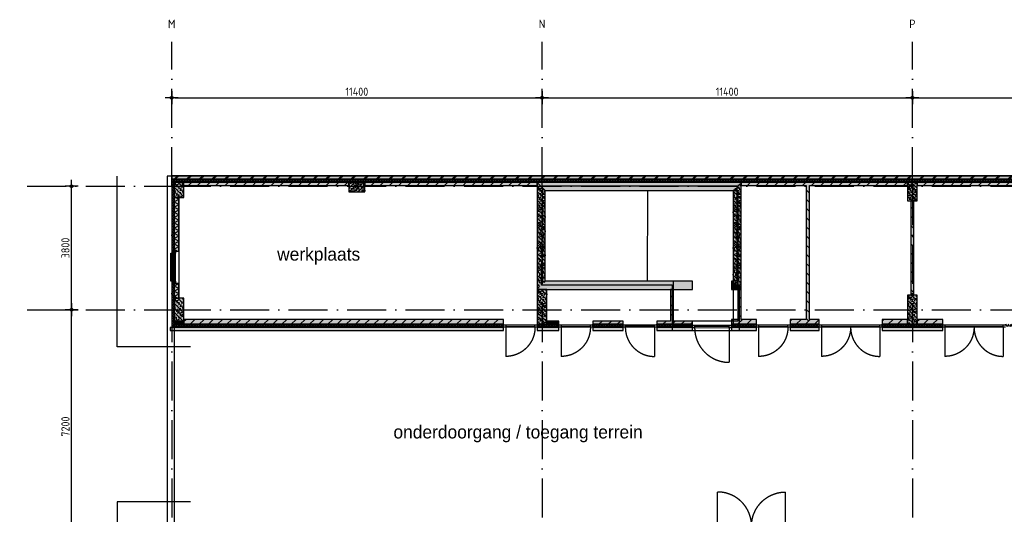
# Model space of a CAD drawing. Header units: millimetres. Extents: x 20872 to 297961, y -293704 to 213007.
# Tile 122 of 256: x 126080 to 156388, y -63302 to -48069. Entities that reach past the tile are written whole.
import ezdxf
from ezdxf.enums import TextEntityAlignment as Align
from ezdxf.xclip import XClip

# ---------------------------------------------------------------- set-up
doc = ezdxf.new("R2010")
doc.units = ezdxf.units.MM
doc.header["$LTSCALE"] = 100
doc.header["$XCLIPFRAME"] = 2
doc.linetypes.add('ACAD_ISO10W100', pattern=[18, 12, -3, 0, -3])
doc.layers.get('Defpoints').update_dxf_attribs({"color": 181})
doc.layers.add('000vluchtwegen', color=7, linetype='Continuous', true_color=0xd1edc9)
for name, color, linetype in [('A--L$7--_stramien', 1, 'Continuous'), ('A--L20--_bovenbouw', 3, 'Continuous'), ('A--L30--_afbouw', 7, 'Continuous'), ('A--T$7--_stramien', 7, 'Continuous'), ('teksten', 7, 'Continuous'), ('XREFS', 9, 'Continuous')]:
    doc.layers.add(name, color=color, linetype=linetype)
doc.styles.add('BRON standaard', font='isocp.shx')
doc.styles.add('BURO maatvoering', font='isocp.shx')
doc.styles.add('JINX maatvoering', font='isocp.shx')
doc.styles.add('MAAR_stempel', font='LTe50146.ttf')
doc.dimstyles.new('JINX maatvoering 1-100', dxfattribs={"dimscale": 100, "dimtxt": 2.5, "dimasz": 1, "dimexe": 125, "dimexo": 0, "dimtad": 1, "dimdec": 0, "dimzin": 12, "dimdsep": 46, "dimtxsty": 'JINX maatvoering', "dimblk": 'BURO_maatvoeringssymbool_01', "dimcen": 2, "dimse1": 1, "dimse2": 1, "dimclrd": 1, "dimclrt": 7, "dimadec": 0, "dimazin": 0, "dimtfac": 1, "dimtdec": 0, "dimtix": 1, "dimtofl": 0, "dimtmove": 0, "dimatfit": 3, "dimldrblk": 'DOT', "dimfxl": 1, "dimtolj": 1, "dimtzin": 0, "dimarcsym": 0})

# ---------------------------------------------------------------- blocks, each defined once
blk = doc.blocks.new('BURO_onderaanzicht')
at = {"color": 7}
blk.add_line((-432, 0), (432, 0), dxfattribs=at)
blk = doc.blocks.new('AL_stramlab_01_P03_BV')
at = {"color": 4, "linetype": 'Continuous', "lineweight": -2, "style": 'BRON standaard'}
blk.add_attdef('LABEL', text='', height=350, dxfattribs=at).set_placement((0, 0), align=Align.MIDDLE_CENTER)
blk = doc.blocks.new('AB2_D_DV_MV_maatvoeringssymbool_01')
at = {"color": 1}
for p, q in [((-2, 0), (2, 0)), ((0, -2), (0, 2))]:
    blk.add_line(p, q, dxfattribs=at)
blk.add_circle((0, 0), 0.4, dxfattribs=at)
blk = doc.blocks.new('*D300')
at = {"color": 1, "lineweight": -2, "transparency": 16777216}
blk.add_line((127676, 85900), (127676, 92900), dxfattribs=at)
at = {"layer": 'Defpoints', "color": 0, "transparency": 16777216}
for p in [(126313, 93000), (127676, 93000), (126313, 85800)]:
    blk.add_point(p, dxfattribs=at)
at = {"color": 1, "lineweight": -2, "transparency": 16777216, "xscale": 100, "yscale": 100, "zscale": 100}
for p, rotation in [((127676, 93000), 90), ((127676, 85800), 270)]:
    blk.add_blockref('AB2_D_DV_MV_maatvoeringssymbool_01', p, dxfattribs=dict(at, rotation=rotation))
at = {"color": 7, "transparency": 16777216, "insert": (127489, 89400), "char_height": 250, "attachment_point": 5, "rotation": 90, "style": 'JINX maatvoering'}
blk.add_mtext('\\A1;7200', dxfattribs=at)
blk = doc.blocks.new('_Dot')
at = {"color": 0, "linetype": 'ByBlock', "lineweight": -2}
blk.add_line((-0.5, 0), (-1, 0), dxfattribs=at)
at = {"color": 0, "linetype": 'ByBlock', "const_width": 0.5}
blk.add_lwpolyline([(-0.25, 0, 1), (0.25, 0, 1)], format="xyb", close=True, dxfattribs=at)
blk = doc.blocks.new('BURO_maatvoeringssymbool_01')
at = {"color": 1}
for p, q in [((-2, 0), (2, 0)), ((0, -2), (0, 2))]:
    blk.add_line(p, q, dxfattribs=at)
blk.add_circle((0, 0), 0.4, dxfattribs=at)
blk = doc.blocks.new('*D301')
at = {"color": 1, "lineweight": -2, "transparency": 16777216}
blk.add_line((127676, 93100), (127676, 96700), dxfattribs=at)
at = {"layer": 'Defpoints', "color": 0, "transparency": 16777216}
for p in [(126313, 96800), (127676, 96800), (126313, 93000)]:
    blk.add_point(p, dxfattribs=at)
at = {"color": 1, "lineweight": -2, "transparency": 16777216, "xscale": 100, "yscale": 100, "zscale": 100}
for p, rotation in [((127676, 96800), 90), ((127676, 93000), 270)]:
    blk.add_blockref('AB2_D_DV_MV_maatvoeringssymbool_01', p, dxfattribs=dict(at, rotation=rotation))
at = {"color": 7, "transparency": 16777216, "insert": (127489, 94900), "char_height": 250, "attachment_point": 5, "rotation": 90, "style": 'JINX maatvoering'}
blk.add_mtext('\\A1;3800', dxfattribs=at)
blk = doc.blocks.new('*D302')
at = {"color": 1, "lineweight": -2, "transparency": 16777216}
blk.add_line((130859, 99526), (142059, 99526), dxfattribs=at)
at = {"layer": 'Defpoints', "color": 0, "transparency": 16777216}
for p in [(130759, 101246), (142159, 101246), (142159, 99526)]:
    blk.add_point(p, dxfattribs=at)
at = {"color": 1, "lineweight": -2, "transparency": 16777216, "xscale": 100, "yscale": 100, "zscale": 100, "rotation": 180}
blk.add_blockref('AB2_D_DV_MV_maatvoeringssymbool_01', (130759, 99526), dxfattribs=at)
at = {"color": 1, "lineweight": -2, "transparency": 16777216, "xscale": 100, "yscale": 100, "zscale": 100}
blk.add_blockref('AB2_D_DV_MV_maatvoeringssymbool_01', (142159, 99526), dxfattribs=at)
at = {"color": 7, "transparency": 16777216, "insert": (136459, 99713), "char_height": 250, "attachment_point": 5, "style": 'JINX maatvoering'}
blk.add_mtext('\\A1;11400', dxfattribs=at)
blk = doc.blocks.new('*D303')
at = {"color": 1, "lineweight": -2, "transparency": 16777216}
blk.add_line((142259, 99526), (153459, 99526), dxfattribs=at)
at = {"layer": 'Defpoints', "color": 0, "transparency": 16777216}
for p in [(142159, 101246), (153559, 101246), (153559, 99526)]:
    blk.add_point(p, dxfattribs=at)
at = {"color": 1, "lineweight": -2, "transparency": 16777216, "xscale": 100, "yscale": 100, "zscale": 100, "rotation": 180}
blk.add_blockref('AB2_D_DV_MV_maatvoeringssymbool_01', (142159, 99526), dxfattribs=at)
at = {"color": 1, "lineweight": -2, "transparency": 16777216, "xscale": 100, "yscale": 100, "zscale": 100}
blk.add_blockref('AB2_D_DV_MV_maatvoeringssymbool_01', (153559, 99526), dxfattribs=at)
at = {"color": 7, "transparency": 16777216, "insert": (147859, 99713), "char_height": 250, "attachment_point": 5, "style": 'JINX maatvoering'}
blk.add_mtext('\\A1;11400', dxfattribs=at)
blk = doc.blocks.new('*D304')
at = {"color": 1, "lineweight": -2, "transparency": 16777216}
blk.add_line((153659, 99526), (164859, 99526), dxfattribs=at)
at = {"layer": 'Defpoints', "color": 0, "transparency": 16777216}
for p in [(153559, 101246), (164959, 101246), (164959, 99526)]:
    blk.add_point(p, dxfattribs=at)
at = {"color": 1, "lineweight": -2, "transparency": 16777216, "xscale": 100, "yscale": 100, "zscale": 100, "rotation": 180}
blk.add_blockref('AB2_D_DV_MV_maatvoeringssymbool_01', (153559, 99526), dxfattribs=at)
at = {"color": 1, "lineweight": -2, "transparency": 16777216, "xscale": 100, "yscale": 100, "zscale": 100}
blk.add_blockref('AB2_D_DV_MV_maatvoeringssymbool_01', (164959, 99526), dxfattribs=at)
at = {"color": 7, "transparency": 16777216, "insert": (159259, 99713), "char_height": 250, "attachment_point": 5, "style": 'JINX maatvoering'}
blk.add_mtext('\\A1;11400', dxfattribs=at)
blk = doc.blocks.new('stramienlijnen_1')
at = {"layer": 'A--L$7--_stramien', "color": 1, "linetype": 'ACAD_ISO10W100', "lineweight": -3}
for p, q in [((130759.5, 96800), (130759.5, 101246.1)), ((142159.5, 96800), (142159.5, 101246.1)), ((153559.5, 96800), (153559.5, 101246.1)), ((126313.4, 96800), (130759.5, 96800)), ((130759.5, 96800), (164959.5, 96800)), ((130759.5, 96800), (130759.5, 21000)), ((142159.5, 96800), (142159.5, 21000)), ((153559.5, 96800), (153559.5, 21000)), ((126313.4, 93000), (130759.5, 93000)), ((130759.5, 93000), (164959.5, 93000))]:
    blk.add_line(p, q, dxfattribs=at)
at = {"layer": 'Defpoints'}
blk.add_lwpolyline([(34736.5, 60859.2), (70727.2, 75), (164884.5, 75), (164884.5, 96950), (130834.5, 96950), (130834.5, 22725), (79641, 22725), (51266.3, 70646.6)], dxfattribs=at)
at = {"layer": 'A--T$7--_stramien', "color": 7, "linetype": 'Continuous', "lineweight": -3}
ref = blk.add_blockref('AL_stramlab_01_P03_BV', (130759.5, 101800), dxfattribs=dict(at, xscale=75, yscale=75, zscale=75))
ref.add_attrib('LABEL', 'M', dxfattribs={"layer": '0', "color": 4, "linetype": 'Continuous', "lineweight": -2, "height": 262.5, "style": 'BURO maatvoering'}).set_placement((130759.5, 101800), align=Align.MIDDLE_CENTER)
ref = blk.add_blockref('AL_stramlab_01_P03_BV', (142159.5, 101800), dxfattribs=dict(at, xscale=75, yscale=75, zscale=75))
ref.add_attrib('LABEL', 'N', dxfattribs={"layer": '0', "color": 4, "linetype": 'Continuous', "lineweight": -2, "height": 262.5, "style": 'BURO maatvoering'}).set_placement((142159.5, 101800), align=Align.MIDDLE_CENTER)
ref = blk.add_blockref('AL_stramlab_01_P03_BV', (153559.5, 101800), dxfattribs=dict(at, xscale=75, yscale=75, zscale=75))
ref.add_attrib('LABEL', 'P', dxfattribs={"layer": '0', "color": 4, "linetype": 'Continuous', "lineweight": -2, "height": 262.5, "style": 'BURO maatvoering'}).set_placement((153559.5, 101800), align=Align.MIDDLE_CENTER)
at = {"color": 7}
for base, p1, p2, picture, middle in [((142159.5, 99526), (130759.5, 101246.1), (142159.5, 101246.1), '*D302', (136459.5, 99713.5)), ((153559.5, 99526), (142159.5, 101246.1), (153559.5, 101246.1), '*D303', (147859.5, 99713.5)), ((164959.5, 99526), (153559.5, 101246.1), (164959.5, 101246.1), '*D304', (159259.5, 99713.5))]:
    dim = blk.add_linear_dim(base=base, p1=p1, p2=p2, dimstyle='JINX maatvoering 1-100', dxfattribs=at)
    dim.commit()
    dim.dimension.update_dxf_attribs({"geometry": picture, "text_midpoint": middle})
for base, p1, p2, picture, middle in [((127676.1, 96800), (126313.4, 93000), (126313.4, 96800), '*D301', (127488.6, 94900)), ((127676.1, 93000), (126313.4, 85800), (126313.4, 93000), '*D300', (127488.6, 89400))]:
    dim = blk.add_linear_dim(base=base, p1=p1, p2=p2, angle=90, dimstyle='JINX maatvoering 1-100', dxfattribs=at)
    dim.commit()
    dim.dimension.update_dxf_attribs({"geometry": picture, "text_midpoint": middle})
blk = doc.blocks.new('begane grond bestaand leeg')
at = {"layer": 'A--L20--_bovenbouw', "linetype": 'Continuous', "lineweight": -3}
for points in [[(130759, 97025), (164959, 97025), (164959, 97125), (130759, 97125)], [(130764, 96995), (130834, 96925), (164884, 96925), (164954, 96995)], [(130764, 94740), (130806, 94740), (130806, 94807), (130834, 94807), (130834, 96925), (130764, 96995)], [(131134, 96925), (130834, 96925), (130834, 96450), (131134, 96450)], [(131084, 96825), (136209, 96825), (136209, 96925), (131084, 96925)], [(136209, 96625), (136709, 96625), (136709, 96925), (136209, 96925)], [(136709, 96825), (142009, 96825), (142009, 96925), (136709, 96925)], [(148289, 96925), (142009, 96925), (142259, 96675), (148039, 96675)], [(142009, 96925), (142009, 93625), (142259, 93875), (142259, 96675)], [(148039, 96675), (148039, 93875), (148289, 93625), (148289, 96925)], [(150339, 96850), (150389, 96825), (153409, 96825), (153409, 96925), (148289, 96925), (148289, 96825), (150289, 96825)], [(150339, 96850), (150289, 96825), (150289, 92699), (150339, 92658), (150389, 92699), (150389, 96825)], [(153709, 96350), (153709, 96925), (153409, 96925), (153409, 96350)], [(153710, 96825), (159009, 96825), (159009, 96925), (153710, 96925)], [(130984, 94807), (130984, 96450), (130834, 96450), (130834, 94807)], [(153509, 96350), (153509, 93450), (153609, 93450), (153609, 96350)], [(130764, 92480), (130834, 92550), (130834, 93807), (130806, 93807), (130806, 93874), (130764, 93874)], [(130984, 93350), (130984, 93807), (130834, 93807), (130834, 93350)], [(146790, 93875), (142259, 93875), (142009, 93625), (146790, 93625)], [(148039, 93875), (147990, 93875), (147990, 93625), (148289, 93625)], [(142009, 93625), (142009, 92550), (142309, 92550), (142309, 93625)], [(146109, 93625), (146109, 92650), (146159, 92625), (146209, 92650), (146209, 93625)], [(148189, 93625), (148189, 92699), (148239, 92658), (148289, 92699), (148289, 93625)], [(153409, 93450), (153409, 92550), (153709, 92550), (153709, 93450)], [(130834, 93350), (130834, 92650), (131134, 92650), (131134, 93350)], [(130713, 92355), (140976, 92355), (140976, 92455), (130713, 92455)], [(130834, 92550), (130764, 92480), (140976, 92480), (140976, 92550)], [(131134, 92650), (130834, 92650), (130834, 92550), (131134, 92550)], [(131134, 92550), (140976, 92550), (140976, 92700), (131134, 92700)], [(142010, 92550), (142010, 92480), (142681, 92480), (142681, 92550)], [(142010, 92355), (142681, 92355), (142681, 92455), (142010, 92455)], [(142309, 92550), (142674, 92550), (142674, 92650), (142309, 92650)], [(143715, 92550), (143715, 92480), (144656, 92480), (144656, 92550)], [(143722, 92550), (144656, 92550), (144656, 92650), (143722, 92650)], [(143722, 92355), (144656, 92355), (144656, 92455), (143722, 92455)], [(146790, 92550), (146790, 92650), (146209, 92650), (146159, 92625), (146109, 92650), (145690, 92650), (145690, 92550)], [(145690, 92550), (145690, 92480), (146790, 92480), (146790, 92550)], [(145690, 92355), (146409, 92355), (146409, 92455), (145690, 92455)], [(146790, 92355), (146790, 92455), (146409, 92455), (146409, 92355)], [(148761, 92549), (148761, 92699), (148289, 92699), (148239, 92658), (148189, 92699), (147990, 92699), (147990, 92549)], [(147990, 92550), (147990, 92480), (148761, 92480), (148761, 92550)], [(148761, 92355), (148761, 92455), (147990, 92455), (147990, 92355)], [(150693, 92549), (150693, 92699), (150389, 92699), (150339, 92658), (150289, 92699), (149795, 92699), (149795, 92549)], [(149795, 92550), (149795, 92480), (150693, 92480), (150693, 92550)], [(149795, 92355), (150693, 92355), (150693, 92455), (149795, 92455)], [(152623, 92550), (152623, 92480), (154493, 92480), (154493, 92550)], [(152627, 92549), (153409, 92549), (153409, 92699), (152627, 92699)], [(152627, 92355), (154493, 92355), (154493, 92455), (152627, 92455)], [(153709, 92550), (154493, 92550), (154493, 92700), (153709, 92700)]]:
    blk.add_hatch(color=60, dxfattribs=at).paths.add_polyline_path(points, flags=0)
h = blk.add_hatch(dxfattribs=at)
h.set_pattern_fill('METSW', color=1, scale=5, style=0)
h.set_pattern_definition([(45, (130759.48, 97025), (-194.4544, 194.4544), []), (45, (130759.48, 97062.5), (-194.4544, 194.4544), [])])
h.paths.add_polyline_path([(130759, 97025), (164959, 97025), (164959, 97125), (130759, 97125)], flags=0)
h = blk.add_hatch(dxfattribs=at)
h.set_pattern_fill('GENERAL_DIAMONDS', color=1, scale=560, style=0, pattern_type=2)
h.set_pattern_definition([(60, (130834.484, 96924.994), (-60.62178, 35), []), (120, (130834.484, 96924.994), (-60.62178, -35), [])])
h.paths.add_polyline_path([(130764, 96995), (130834, 96925), (164884, 96925), (164954, 96995)], flags=0)
h = blk.add_hatch(dxfattribs=at)
h.set_pattern_fill('GENERAL_DIAMONDS', color=1, scale=560, angle=90, style=0, pattern_type=2)
h.set_pattern_definition([(150, (130834.484, 94807.004), (-35, -60.6218), []), (210, (130834.484, 94807.004), (35, -60.6218), [])])
h.paths.add_polyline_path([(130834, 96925), (130764, 96995), (130764, 94740), (130806, 94740), (130806, 94807), (130834, 94807)], flags=0)
h = blk.add_hatch(dxfattribs=at)
h.set_pattern_fill('PREFB', color=1, scale=5, angle=-90, style=0)
h.set_pattern_definition([(315, (130834.48, 96924.99), (67.882, 67.882), []), (287, (130834.484, 96924.994), (79.828, -25.7875), [0, -81.6, -46.2, 0, -67.2]), (318, (130834.484, 96924.994), (81.172, 18.4156), [0, -80.8, 0, -82.4, 0, -66.4]), (341, (130834.484, 96924.994), (67.263, 47.9116), [0, -80, 0, -480, -65.8])])
h.paths.add_polyline_path([(131134, 96925), (130834, 96925), (130834, 96450), (131134, 96450)], flags=0)
h = blk.add_hatch(dxfattribs=at)
h.set_pattern_fill('_U', color=1, scale=200, angle=45, style=0, pattern_type=0)
h.set_pattern_definition([(45, (131084.48, 96825), (-141.421, 141.421), [])])
h.paths.add_polyline_path([(131084, 96825), (136209, 96825), (136209, 96925), (131084, 96925)], flags=0)
h = blk.add_hatch(dxfattribs=at)
h.set_pattern_fill('PREFB', color=1, scale=5, style=0)
h.set_pattern_definition([(45, (136209.48, 96624.99), (-67.882, 67.882), []), (17, (136209.484, 96624.994), (25.7875, 79.828), [0, -81.6, -46.2, 0, -67.2]), (48, (136209.484, 96624.994), (-18.4156, 81.172), [0, -80.8, 0, -82.4, 0, -66.4]), (71, (136209.484, 96624.994), (-47.9116, 67.263), [0, -80, 0, -480, -65.8])])
h.paths.add_polyline_path([(136209, 96625), (136709, 96625), (136709, 96925), (136209, 96925)], flags=0)
h = blk.add_hatch(dxfattribs=at)
h.set_pattern_fill('_U', color=1, scale=200, angle=44.9995, style=0, pattern_type=0)
h.set_pattern_definition([(44.9995, (136709.48, 96825), (-141.42, 141.4225), [])])
h.paths.add_polyline_path([(136709, 96825), (142009, 96825), (142009, 96925), (136709, 96925)], flags=0)
h = blk.add_hatch(dxfattribs=at)
h.set_pattern_fill('PREFB', color=1, scale=5, angle=180, style=0)
h.set_pattern_definition([(225, (148164.485, 96924.99), (67.8823, -67.8823), []), (197, (148164.485, 96924.994), (-25.78746, -79.8276), [0, -81.6, -46.2, 0, -67.2]), (228, (148164.485, 96924.994), (18.4156, -81.1718), [0, -80.8, 0, -82.4, 0, -66.4]), (251, (148164.485, 96924.994), (47.9116, -67.2631), [0, -80, 0, -480, -65.8])])
h.paths.add_polyline_path([(148289, 96925), (142009, 96925), (142259, 96675), (148039, 96675)], flags=0)
h = blk.add_hatch(dxfattribs=at)
h.set_pattern_fill('PREFB', color=1, scale=5, angle=-90.0005, style=0)
h.set_pattern_definition([(314.9995, (142009.48, 96799.995), (67.8828, 67.8817), []), (286.9995, (142009.484, 96799.995), (79.8274, -25.7881), [0, -81.6, -46.2, 0, -67.2]), (317.9995, (142009.484, 96799.995), (81.172, 18.4149), [0, -80.8, 0, -82.4, 0, -66.4]), (340.9995, (142009.484, 96799.995), (67.2635, 47.911), [0, -80, 0, -480, -65.8])])
h.paths.add_polyline_path([(142009, 96925), (142009, 93625), (142259, 93875), (142259, 96675)], flags=0)
h = blk.add_hatch(dxfattribs=at)
h.set_pattern_fill('PREFB', color=1, scale=5, angle=-90, style=0)
h.set_pattern_definition([(315, (148039.485, 96799.99), (67.8823, 67.8823), []), (287, (148039.485, 96799.994), (79.8276, -25.7875), [0, -81.6, -46.2, 0, -67.2]), (318, (148039.485, 96799.994), (81.1718, 18.4156), [0, -80.8, 0, -82.4, 0, -66.4]), (341, (148039.485, 96799.994), (67.2631, 47.9116), [0, -80, 0, -480, -65.8])])
h.paths.add_polyline_path([(148039, 96675), (148039, 93875), (148289, 93625), (148289, 96925)], flags=0)
h = blk.add_hatch(dxfattribs=at)
h.set_pattern_fill('_U', color=1, scale=200, angle=45, style=0, pattern_type=0)
h.set_pattern_definition([(45, (148289.48, 96825), (-141.421, 141.421), [])])
h.paths.add_polyline_path([(148289, 96925), (148289, 96825), (150289, 96825), (150339, 96850), (150389, 96825), (153409, 96825), (153409, 96925)], flags=0)
h = blk.add_hatch(dxfattribs=at)
h.set_pattern_fill('_U', color=1, scale=200, angle=-45, style=0, pattern_type=0)
h.set_pattern_definition([(315, (150289.48, 96875), (141.421, 141.421), [])])
h.paths.add_polyline_path([(150339, 96850), (150289, 96825), (150289, 92699), (150339, 92658), (150389, 92699), (150389, 96825)], flags=0)
h = blk.add_hatch(dxfattribs=at)
h.set_pattern_fill('PREFB', color=1, scale=5, angle=90, style=0)
h.set_pattern_definition([(135, (153709.48, 96349.995), (-67.882, -67.882), []), (107, (153709.484, 96349.995), (-79.8276, 25.7875), [0, -81.6, -46.2, 0, -67.2]), (138, (153709.484, 96349.995), (-81.172, -18.4156), [0, -80.8, 0, -82.4, 0, -66.4]), (161, (153709.484, 96349.995), (-67.263, -47.9116), [0, -80, 0, -480, -65.8])])
h.paths.add_polyline_path([(153709, 96350), (153709, 96925), (153409, 96925), (153409, 96350)], flags=0)
h = blk.add_hatch(dxfattribs=at)
h.set_pattern_fill('_U', color=1, scale=200, angle=45, style=0, pattern_type=0)
h.set_pattern_definition([(45, (153710.11, 96824.94), (-141.421, 141.421), [])])
h.paths.add_polyline_path([(153710, 96825), (159009, 96825), (159009, 96925), (153710, 96925)], flags=0)
h = blk.add_hatch(dxfattribs=at)
h.set_pattern_fill('GENERAL_DIAMONDS', color=1, scale=1120, angle=90, style=0, pattern_type=2)
h.set_pattern_definition([(150, (130975.48, 93350), (-70, -121.2436), []), (210, (130975.48, 93350), (70, -121.2436), [])])
h.paths.add_polyline_path([(130834, 93350), (130975, 93350), (130975, 93807), (130834, 93807)], flags=0)
h.paths.add_polyline_path([(130834, 94807), (130975, 94807), (130975, 96450), (130834, 96450)], flags=0)
h = blk.add_hatch(dxfattribs=at)
h.set_pattern_fill('_U', color=1, scale=70, angle=180, style=0, pattern_type=0)
h.set_pattern_definition([(180, (130984.484, 93349.995), (-4e-15, -70), [])])
h.paths.add_polyline_path([(130975, 93350), (130984, 93350), (130984, 93807), (130975, 93807)], flags=0)
h.paths.add_polyline_path([(130975, 94807), (130984, 94807), (130984, 96450), (130975, 96450)], flags=0)
h = blk.add_hatch(dxfattribs=at)
h.set_pattern_fill('_U', color=1, scale=200, angle=-45, style=0, pattern_type=0)
h.set_pattern_definition([(315, (153509.48, 96350), (141.421, 141.421), [])])
h.paths.add_polyline_path([(153509, 96350), (153509, 93450), (153609, 93450), (153609, 96350)], flags=0)
h = blk.add_hatch(dxfattribs=at)
h.set_pattern_fill('GENERAL_DIAMONDS', color=1, scale=560, angle=90, style=0, pattern_type=2)
h.set_pattern_definition([(150, (130834.484, 92549.995), (-35, -60.6218), []), (210, (130834.484, 92549.995), (35, -60.6218), [])])
h.paths.add_polyline_path([(130764, 92480), (130834, 92550), (130834, 93807), (130806, 93807), (130806, 93874), (130764, 93874)], flags=0)
h = blk.add_hatch(dxfattribs=at)
h.set_pattern_fill('PREFB', color=1, scale=5, angle=180, style=0)
h.set_pattern_definition([(225, (146790.37, 93874.99), (67.8823, -67.8823), []), (197, (146790.37, 93874.994), (-25.7875, -79.8276), [0, -81.6, -46.2, 0, -67.2]), (228, (146790.37, 93874.994), (18.4156, -81.1718), [0, -80.8, 0, -82.4, 0, -66.4]), (251, (146790.37, 93874.994), (47.9116, -67.2631), [0, -80, 0, -480, -65.8])])
h.paths.add_polyline_path([(146790, 93875), (142259, 93875), (142009, 93625), (146790, 93625)], flags=0)
h = blk.add_hatch(dxfattribs=at)
h.set_pattern_fill('PREFB', color=1, scale=5, angle=180, style=0)
h.set_pattern_definition([(225, (148164.485, 93874.99), (67.882, -67.882), []), (197, (148164.485, 93874.994), (-25.787, -79.828), [0, -81.6, -46.2, 0, -67.2]), (228, (148164.485, 93874.994), (18.416, -81.172), [0, -80.8, 0, -82.4, 0, -66.4]), (251, (148164.485, 93874.994), (47.912, -67.263), [0, -80, 0, -480, -65.8])])
h.paths.add_polyline_path([(148039, 93875), (147990, 93875), (147990, 93625), (148289, 93625)], flags=0)
h = blk.add_hatch(dxfattribs=at)
h.set_pattern_fill('PREFB', color=1, scale=5, angle=-90.0005, style=0)
h.set_pattern_definition([(315, (142009.49, 93624.995), (67.883, 67.882), []), (286.9995, (142009.49, 93624.995), (79.8274, -25.788), [0, -81.6, -46.2, 0, -67.2]), (317.9995, (142009.49, 93624.995), (81.172, 18.415), [0, -80.8, 0, -82.4, 0, -66.4]), (340.9995, (142009.49, 93624.995), (67.2635, 47.911), [0, -80, 0, -480, -65.8])])
h.paths.add_polyline_path([(142009, 93625), (142009, 92550), (142309, 92550), (142309, 93625)], flags=0)
h = blk.add_hatch(dxfattribs=at)
h.set_pattern_fill('_U', color=1, scale=200, angle=-45, style=0, pattern_type=0)
h.set_pattern_definition([(315, (146109.5, 93625), (141.42, 141.42), [])])
h.paths.add_polyline_path([(146109, 93625), (146109, 92650), (146159, 92625), (146209, 92650), (146209, 93625)], flags=0)
h = blk.add_hatch(dxfattribs=at)
h.set_pattern_fill('_U', color=1, scale=200, angle=-45, style=0, pattern_type=0)
h.set_pattern_definition([(315, (148189.48, 93625), (141.42, 141.42), [])])
h.paths.add_polyline_path([(148189, 93625), (148189, 92699), (148239, 92658), (148289, 92699), (148289, 93625)], flags=0)
h = blk.add_hatch(dxfattribs=at)
h.set_pattern_fill('PREFB', color=1, scale=5, angle=-90, style=0)
h.set_pattern_definition([(315, (153409.48, 93449.995), (67.882, 67.882), []), (287, (153409.484, 93449.995), (79.8276, -25.7875), [0, -81.6, -46.2, 0, -67.2]), (318, (153409.484, 93449.995), (81.172, 18.4156), [0, -80.8, 0, -82.4, 0, -66.4]), (341, (153409.484, 93449.995), (67.263, 47.9116), [0, -80, 0, -480, -65.8])])
h.paths.add_polyline_path([(153409, 93450), (153409, 92550), (153709, 92550), (153709, 93450)], flags=0)
h = blk.add_hatch(dxfattribs=at)
h.set_pattern_fill('PREFB', color=1, scale=5, angle=-90, style=0)
h.set_pattern_definition([(315, (130834.48, 93349.995), (67.882, 67.882), []), (287, (130834.484, 93349.995), (79.8276, -25.7875), [0, -81.6, -46.2, 0, -67.2]), (318, (130834.484, 93349.995), (81.172, 18.4156), [0, -80.8, 0, -82.4, 0, -66.4]), (341, (130834.484, 93349.995), (67.263, 47.9116), [0, -80, 0, -480, -65.8])])
h.paths.add_polyline_path([(130834, 93350), (130834, 92650), (131134, 92650), (131134, 93350)], flags=0)
h = blk.add_hatch(dxfattribs=at)
h.set_pattern_fill('GENERAL_DIAMONDS', color=1, scale=560, angle=180, style=0, pattern_type=2)
h.set_pattern_definition([(240, (146790.37, 92549.995), (60.62178, -35), []), (300, (146790.37, 92549.995), (60.62178, 35), [])])
h.paths.add_polyline_path([(145690, 92550), (145690, 92480), (146790, 92480), (146790, 92550)], flags=0)
h.paths.add_polyline_path([(143715, 92550), (143715, 92480), (144656, 92480), (144656, 92550)], flags=0)
h.paths.add_polyline_path([(142010, 92550), (142010, 92480), (142681, 92480), (142681, 92550)], flags=0)
h.paths.add_polyline_path([(130834, 92550), (130764, 92480), (140976, 92480), (140976, 92550)], flags=0)
h = blk.add_hatch(dxfattribs=at)
h.set_pattern_fill('_U', color=1, scale=200, angle=45, style=0, pattern_type=0)
h.set_pattern_definition([(45, (130834.48, 92550), (-141.42, 141.42), [])])
h.paths.add_polyline_path([(131134, 92650), (130834, 92650), (130834, 92550), (131134, 92550)], flags=0)
h = blk.add_hatch(dxfattribs=at)
h.set_pattern_fill('_U', color=1, scale=200, angle=45, style=0, pattern_type=0)
h.set_pattern_definition([(45, (131134.28, 92550), (-141.4214, 141.4214), [])])
h.paths.add_polyline_path([(131134, 92550), (140976, 92550), (140976, 92700), (131134, 92700)], flags=0)
h = blk.add_hatch(dxfattribs=at)
h.set_pattern_fill('_U', color=1, scale=200, angle=45, style=0, pattern_type=0)
h.set_pattern_definition([(45, (142309.48, 92550), (-141.42, 141.42), [])])
h.paths.add_polyline_path([(142309, 92550), (142674, 92550), (142674, 92650), (142309, 92650)], flags=0)
h = blk.add_hatch(dxfattribs=at)
h.set_pattern_fill('_U', color=1, scale=200, angle=45, style=0, pattern_type=0)
h.set_pattern_definition([(45, (143721.94, 92550), (-141.42, 141.42), [])])
h.paths.add_polyline_path([(143722, 92550), (144656, 92550), (144656, 92650), (143722, 92650)], flags=0)
h = blk.add_hatch(dxfattribs=at)
h.set_pattern_fill('_U', color=1, scale=200, angle=45, style=0, pattern_type=0)
h.set_pattern_definition([(45, (145689.87, 92550), (-141.42, 141.42), [])])
h.paths.add_polyline_path([(146790, 92550), (146790, 92650), (146209, 92650), (146159, 92625), (146109, 92650), (145690, 92650), (145690, 92550)], flags=0)
h = blk.add_hatch(dxfattribs=at)
h.set_pattern_fill('_U', color=1, scale=200, angle=45, style=0, pattern_type=0)
h.set_pattern_definition([(45, (147990.37, 92549.24), (-141.42, 141.42), [])])
h.paths.add_polyline_path([(148761, 92549), (148761, 92699), (148289, 92699), (148239, 92658), (148189, 92699), (147990, 92699), (147990, 92549)], flags=0)
h = blk.add_hatch(dxfattribs=at)
h.set_pattern_fill('GENERAL_DIAMONDS', color=1, scale=560, angle=180, style=0, pattern_type=2)
h.set_pattern_definition([(240, (164884.484, 92549.995), (60.62178, -35), []), (300, (164884.484, 92549.995), (60.62178, 35), [])])
h.paths.add_polyline_path([(162745, 92550), (162745, 92480), (164954, 92480), (164884, 92550)], flags=0)
h.paths.add_polyline_path([(159090, 92550), (159090, 92480), (161425, 92480), (161425, 92550)], flags=0)
h.paths.add_polyline_path([(156423, 92550), (156423, 92480), (158056, 92480), (158056, 92550)], flags=0)
h.paths.add_polyline_path([(152623, 92550), (152623, 92480), (154493, 92480), (154493, 92550)], flags=0)
h.paths.add_polyline_path([(149795, 92550), (149795, 92480), (150693, 92480), (150693, 92550)], flags=0)
h.paths.add_polyline_path([(147990, 92550), (147990, 92480), (148761, 92480), (148761, 92550)], flags=0)
h = blk.add_hatch(dxfattribs=at)
h.set_pattern_fill('_U', color=1, scale=200, angle=45, style=0, pattern_type=0)
h.set_pattern_definition([(45, (149794.54, 92549.24), (-141.42, 141.42), [])])
h.paths.add_polyline_path([(150693, 92549), (150693, 92699), (150389, 92699), (150339, 92658), (150289, 92699), (149795, 92699), (149795, 92549)], flags=0)
h = blk.add_hatch(dxfattribs=at)
h.set_pattern_fill('_U', color=1, scale=200, angle=45, style=0, pattern_type=0)
h.set_pattern_definition([(45, (152627.38, 92549.24), (-141.42, 141.42), [])])
h.paths.add_polyline_path([(152627, 92549), (153409, 92549), (153409, 92699), (152627, 92699)], flags=0)
h = blk.add_hatch(dxfattribs=at)
h.set_pattern_fill('_U', color=1, scale=200, angle=45, style=0, pattern_type=0)
h.set_pattern_definition([(45, (153709.48, 92550), (-141.42, 141.42), [])])
h.paths.add_polyline_path([(153709, 92550), (154493, 92550), (154493, 92700), (153709, 92700)], flags=0)
at = {"color": 9, "linetype": 'Continuous', "ltscale": 50}
for p, q in [((131340, 87081), (129080, 87081)), ((129080, 87081), (129080, 47337))]:
    blk.add_line(p, q, dxfattribs=at)
at = {"color": 8}
blk.add_lwpolyline([(130619, 97110), (130619, 22940), (79787, 22940), (51444, 70808), (34518, 60787), (70611, -170), (165129, -170), (165129, 97110)], close=True, dxfattribs=at)
at = {"color": 9, "linetype": 'Continuous', "ltscale": 50}
blk.add_lwpolyline([(131340, 91852), (129080, 91852), (129080, 97115)], dxfattribs=at)
at = {"layer": '000vluchtwegen'}
blk.add_lwpolyline([(145418, 96675), (148039, 96675), (148039, 92515), (146209, 92515), (146209, 93875), (145409, 93875)], close=True, dxfattribs=at)
at = {"layer": 'A--L20--_bovenbouw', "color": 2, "linetype": 'Continuous', "lineweight": -3}
for p, q in [((164959, 97125), (130759, 97125)), ((130759, 97125), (130759, 97025)), ((130759, 97025), (164959, 97025)), ((136209, 96925), (131084, 96925)), ((131084, 96925), (131084, 96825)), ((131084, 96825), (136209, 96825)), ((136209, 96825), (136209, 96925)), ((142009, 96925), (136709, 96925)), ((136709, 96925), (136709, 96825)), ((136709, 96825), (142009, 96825)), ((142009, 96825), (142009, 96925)), ((148289, 96925), (148289, 96825)), ((153409, 96925), (148289, 96925)), ((148289, 96825), (150289, 96825)), ((150289, 96825), (150289, 92699)), ((150389, 92699), (150389, 96825)), ((150389, 96825), (153409, 96825)), ((153409, 96825), (153409, 96925)), ((159009, 96925), (153710, 96925)), ((153710, 96925), (153710, 96825)), ((153710, 96825), (159009, 96825)), ((130984, 96450), (130975, 96450)), ((130975, 96450), (130975, 94807)), ((130984, 94807), (130984, 96450)), ((153509, 96350), (153509, 93450)), ((153609, 96350), (153509, 96350)), ((153609, 93450), (153609, 96350)), ((130975, 94807), (130984, 94807)), ((130984, 93807), (130975, 93807)), ((130975, 93807), (130975, 93350)), ((130984, 93350), (130984, 93807)), ((146109, 93625), (146109, 92650)), ((146209, 93625), (146109, 93625)), ((146209, 92650), (146209, 93625)), ((148189, 93625), (148189, 92699)), ((148289, 93625), (148189, 93625)), ((148289, 92699), (148289, 93625)), ((153509, 93450), (153609, 93450)), ((130975, 93350), (130984, 93350)), ((140976, 92455), (130713, 92455)), ((130713, 92455), (130713, 92355)), ((131134, 92650), (130834, 92650)), ((130834, 92650), (130834, 92550)), ((130834, 92550), (131134, 92550)), ((140976, 92700), (131134, 92700)), ((131134, 92700), (131134, 92550)), ((131134, 92550), (131134, 92650)), ((131134, 92550), (140976, 92550)), ((140976, 92550), (140976, 92700)), ((140976, 92355), (140976, 92455)), ((142681, 92455), (142010, 92455)), ((142010, 92455), (142010, 92355)), ((142674, 92650), (142309, 92650)), ((142309, 92650), (142309, 92550)), ((142309, 92550), (142674, 92550)), ((142674, 92550), (142674, 92650)), ((142681, 92355), (142681, 92455)), ((144656, 92650), (143722, 92650)), ((143722, 92650), (143722, 92550)), ((143722, 92550), (144656, 92550)), ((144656, 92455), (143722, 92455)), ((143722, 92455), (143722, 92355)), ((144656, 92550), (144656, 92650)), ((144656, 92355), (144656, 92455)), ((146109, 92650), (145690, 92650)), ((145690, 92650), (145690, 92550)), ((145690, 92550), (146790, 92550)), ((146409, 92455), (145690, 92455)), ((145690, 92455), (145690, 92355)), ((146790, 92650), (146209, 92650)), ((146790, 92455), (146409, 92455)), ((146790, 92550), (146790, 92650)), ((146790, 92355), (146790, 92455)), ((148189, 92699), (147990, 92699)), ((147990, 92699), (147990, 92549)), ((147990, 92549), (148761, 92549)), ((148761, 92455), (147990, 92455)), ((147990, 92455), (147990, 92355)), ((148761, 92699), (148289, 92699)), ((148761, 92549), (148761, 92699)), ((148761, 92355), (148761, 92455)), ((150289, 92699), (149795, 92699)), ((149795, 92699), (149795, 92549)), ((149795, 92549), (150693, 92549)), ((150693, 92455), (149795, 92455)), ((149795, 92455), (149795, 92355)), ((150693, 92699), (150389, 92699)), ((150693, 92549), (150693, 92699)), ((150693, 92355), (150693, 92455)), ((153409, 92699), (152627, 92699)), ((152627, 92699), (152627, 92549)), ((152627, 92549), (153409, 92549)), ((154493, 92455), (152627, 92455)), ((152627, 92455), (152627, 92355)), ((153409, 92549), (153409, 92699)), ((154493, 92700), (153709, 92700)), ((153709, 92700), (153709, 92550)), ((153709, 92550), (154493, 92550)), ((154493, 92550), (154493, 92700)), ((154493, 92355), (154493, 92455)), ((130713, 92355), (140976, 92355)), ((142010, 92355), (142681, 92355)), ((143722, 92355), (144656, 92355)), ((145690, 92355), (146409, 92355)), ((146409, 92355), (146790, 92355)), ((147990, 92355), (148761, 92355)), ((149795, 92355), (150693, 92355)), ((152627, 92355), (154493, 92355))]:
    blk.add_line(p, q, dxfattribs=at)
at = {"layer": 'A--L20--_bovenbouw', "color": 1, "linetype": 'Continuous', "lineweight": -3}
for p, q in [((164954, 96995), (130764, 96995)), ((130764, 96995), (130764, 94740)), ((130834, 96925), (164884, 96925)), ((130834, 94807), (130834, 96925)), ((130975, 96450), (130834, 96450)), ((130834, 96450), (130834, 94807)), ((130975, 94807), (130975, 96450)), ((130764, 94740), (130806, 94740)), ((130806, 94740), (130806, 94807)), ((130806, 94807), (130834, 94807)), ((130834, 94807), (130975, 94807)), ((130806, 93874), (130764, 93874)), ((130764, 93874), (130764, 92480)), ((130806, 93807), (130806, 93874)), ((130834, 93807), (130806, 93807)), ((130975, 93807), (130834, 93807)), ((130834, 93807), (130834, 93350)), ((130834, 92550), (130834, 93807)), ((130975, 93350), (130975, 93807)), ((130834, 93350), (130975, 93350)), ((130764, 92480), (140976, 92480)), ((140976, 92550), (130834, 92550)), ((140976, 92480), (140976, 92550)), ((142010, 92550), (142010, 92480)), ((142681, 92550), (142010, 92550)), ((142010, 92480), (142681, 92480)), ((142681, 92480), (142681, 92550)), ((143715, 92550), (143715, 92480)), ((144656, 92550), (143715, 92550)), ((143715, 92480), (144656, 92480)), ((144656, 92480), (144656, 92550)), ((145690, 92550), (145690, 92480)), ((146790, 92550), (145690, 92550)), ((145690, 92480), (146790, 92480)), ((146790, 92480), (146790, 92550)), ((147990, 92550), (147990, 92480)), ((148761, 92550), (147990, 92550)), ((147990, 92480), (148761, 92480)), ((148761, 92480), (148761, 92550)), ((149795, 92550), (149795, 92480)), ((150693, 92550), (149795, 92550)), ((149795, 92480), (150693, 92480)), ((150693, 92480), (150693, 92550)), ((152623, 92550), (152623, 92480)), ((154493, 92550), (152623, 92550)), ((152623, 92480), (154493, 92480)), ((154493, 92480), (154493, 92550))]:
    blk.add_line(p, q, dxfattribs=at)
at = {"layer": 'A--L20--_bovenbouw', "color": 3, "linetype": 'Continuous', "lineweight": -3}
for p, q in [((131134, 96925), (130834, 96925)), ((130834, 96925), (130834, 96450)), ((131134, 96450), (131134, 96925)), ((136709, 96925), (136209, 96925)), ((136209, 96925), (136209, 96625)), ((136709, 96625), (136709, 96925)), ((148289, 96925), (142009, 96925)), ((142009, 96925), (142009, 93625)), ((148289, 93625), (148289, 96925)), ((153709, 96925), (153409, 96925)), ((153409, 96925), (153409, 96350)), ((153709, 96350), (153709, 96925)), ((130834, 96450), (131134, 96450)), ((136209, 96625), (136709, 96625)), ((142259, 96675), (148039, 96675)), ((142259, 93875), (142259, 96675)), ((148039, 96675), (148039, 93875)), ((153409, 96350), (153709, 96350)), ((146790, 93875), (142259, 93875)), ((146790, 93625), (146790, 93875)), ((148039, 93875), (147990, 93875)), ((147990, 93875), (147990, 93625)), ((142009, 93625), (146790, 93625)), ((142009, 93625), (142009, 92550)), ((142309, 93625), (142009, 93625)), ((142309, 92550), (142309, 93625)), ((147990, 93625), (148289, 93625)), ((153409, 93450), (153409, 92550)), ((153709, 93450), (153409, 93450)), ((153709, 92550), (153709, 93450)), ((130834, 93350), (130834, 92650)), ((131134, 93350), (130834, 93350)), ((131134, 92650), (131134, 93350)), ((130834, 92650), (131134, 92650)), ((142009, 92550), (142309, 92550)), ((153409, 92550), (153709, 92550))]:
    blk.add_line(p, q, dxfattribs=at)
at = {"layer": 'A--L30--_afbouw', "color": 1, "linetype": 'Continuous', "lineweight": -3}
for p, q in [((130734, 93874), (130734, 94740)), ((130734, 94740), (130804, 94740)), ((130804, 94740), (130804, 94807)), ((130839, 93874), (130839, 94740)), ((130994, 94807), (130984, 94807)), ((130994, 93807), (130994, 94807)), ((130804, 93874), (130734, 93874)), ((130804, 93807), (130804, 93874)), ((130984, 93807), (130994, 93807)), ((141043, 92460), (141043, 91560)), ((142748, 92460), (142748, 91560)), ((145623, 92460), (145623, 91560)), ((147923, 92445), (147923, 91379)), ((148828, 92460), (148828, 91560))]:
    blk.add_line(p, q, dxfattribs=at)
at = {"layer": 'A--L30--_afbouw', "color": 2, "linetype": 'Continuous', "lineweight": -3}
for p, q in [((130804, 94740), (130804, 94807)), ((130804, 94807), (130874, 94807)), ((130874, 94740), (130804, 94740)), ((130874, 94807), (130874, 94740)), ((130804, 93807), (130804, 93874)), ((130804, 93874), (130874, 93874)), ((130874, 93807), (130804, 93807)), ((130874, 93874), (130874, 93807)), ((140976, 92530), (141043, 92530)), ((140976, 92460), (140976, 92530)), ((141043, 92460), (140976, 92460)), ((141043, 92530), (141043, 92460)), ((141943, 92530), (142010, 92530)), ((141943, 92460), (141943, 92530)), ((142010, 92460), (141943, 92460)), ((142010, 92530), (142010, 92460)), ((142681, 92530), (142748, 92530)), ((142681, 92460), (142681, 92530)), ((142748, 92460), (142681, 92460)), ((142748, 92530), (142748, 92460)), ((143648, 92530), (143715, 92530)), ((143648, 92460), (143648, 92530)), ((143715, 92460), (143648, 92460)), ((143715, 92530), (143715, 92460)), ((144656, 92530), (144723, 92530)), ((144656, 92460), (144656, 92530)), ((144723, 92460), (144656, 92460)), ((144723, 92530), (144723, 92460)), ((145623, 92530), (145690, 92530)), ((145623, 92460), (145623, 92530)), ((145690, 92460), (145623, 92460)), ((145690, 92530), (145690, 92460)), ((146790, 92515), (146857, 92515)), ((146790, 92445), (146790, 92515)), ((146857, 92445), (146790, 92445)), ((146857, 92515), (146857, 92445)), ((147923, 92515), (147990, 92515)), ((147923, 92445), (147923, 92515)), ((147990, 92445), (147923, 92445)), ((147990, 92515), (147990, 92445)), ((148761, 92530), (148828, 92530)), ((148761, 92460), (148761, 92530)), ((148828, 92460), (148761, 92460)), ((148828, 92530), (148828, 92460)), ((149728, 92530), (149795, 92530)), ((149728, 92460), (149728, 92530)), ((149795, 92460), (149728, 92460)), ((149795, 92530), (149795, 92460)), ((150693, 92530), (150760, 92530)), ((150693, 92460), (150693, 92530)), ((150760, 92460), (150693, 92460)), ((150760, 92530), (150760, 92460)), ((152556, 92530), (152623, 92530)), ((152556, 92460), (152556, 92530)), ((152623, 92460), (152556, 92460)), ((152623, 92530), (152623, 92460)), ((154493, 92530), (154560, 92530)), ((154493, 92460), (154493, 92530)), ((154560, 92460), (154493, 92460)), ((154560, 92530), (154560, 92460)), ((156356, 92530), (156423, 92530)), ((156356, 92460), (156356, 92530)), ((156423, 92460), (156356, 92460))]:
    blk.add_line(p, q, dxfattribs=at)
at = {"layer": 'A--L30--_afbouw', "color": 1, "linetype": 'Continuous', "lineweight": 18}
for p, q in [((130804, 93874), (130804, 94740)), ((130874, 93874), (130874, 94740)), ((141043, 92530), (141943, 92530)), ((141043, 92460), (141943, 92460)), ((142748, 92530), (143648, 92530)), ((142748, 92460), (143648, 92460)), ((145623, 92530), (144723, 92530)), ((145623, 92460), (144723, 92460)), ((147923, 92515), (146857, 92515)), ((147923, 92445), (146857, 92445)), ((148828, 92530), (149728, 92530)), ((148828, 92460), (149728, 92460)), ((150760, 92530), (152556, 92530)), ((150760, 92460), (152556, 92460)), ((154560, 92530), (156356, 92530)), ((154560, 92460), (156356, 92460))]:
    blk.add_line(p, q, dxfattribs=at)
at = {"layer": 'A--L30--_afbouw', "color": 1, "linetype": 'Continuous', "lineweight": -3}
for points in [[(150760, 92460), (150760, 91562)], [(152556, 92460), (152556, 91562)], [(154560, 92460), (154560, 91562)], [(156356, 92460), (156356, 91562)], [(147564, 86339), (147564, 87385)], [(149656, 86339), (149656, 87385)]]:
    blk.add_lwpolyline(points, dxfattribs=at)
at = {"layer": 'A--L30--_afbouw', "color": 1, "linetype": 'Continuous', "lineweight": -3, "extrusion": (0, 0, -1)}
for centre, radius, start, end in [((-141043, 92460), 900, 180, 270), ((-142748, 92460), 900, 180, 270), ((-148828, 92460), 900, 180, 270), ((-150760, 92460), 898, 180, 270), ((-154560, 92460), 898, 180, 270), ((-149656, 86339), 1046, 0, 90)]:
    blk.add_arc(centre, radius, start, end, dxfattribs=at)
at = {"layer": 'A--L30--_afbouw', "color": 1, "linetype": 'Continuous', "lineweight": -3}
for centre, radius, start, end in [((145623, 92460), 900, 180, 270), ((147923, 92445), 1066, 180, 270), ((152556, 92460), 898, 180, 270), ((156356, 92460), 898, 180, 270), ((147564, 86339), 1046, 0, 90)]:
    blk.add_arc(centre, radius, start, end, dxfattribs=at)
at = {"layer": 'A--L30--_afbouw', "color": 1, "linetype": 'Continuous', "lineweight": -3, "extrusion": (-7.38865e-17, 1.36799e-16, -1), "zscale": -1, "rotation": 180}
for p, xscale in [((-141493, 92495), 1.041666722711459), ((-143198, 92495), 1.041666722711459), ((-149278, 92495), 1.041666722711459), ((-151658, 92495), 2.078256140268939), ((-155458, 92495), 2.078256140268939)]:
    blk.add_blockref('BURO_onderaanzicht', p, dxfattribs=dict(at, xscale=xscale))
at = {"layer": 'A--L30--_afbouw', "color": 1, "linetype": 'Continuous', "lineweight": -3, "rotation": 180}
for p, xscale in [((145173, 92495), 1.041666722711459), ((147390, 92480), 1.233795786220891)]:
    blk.add_blockref('BURO_onderaanzicht', p, dxfattribs=dict(at, xscale=xscale))
at = {"layer": 'A--T$7--_stramien'}
blk.add_blockref('stramienlijnen_1', (0, 0), dxfattribs=at)
blk = doc.blocks.new('2016-02-04 100 begane grond bestaand')
at = {"color": 8}
blk.add_lwpolyline([(130619, 97110), (130619, 22940), (79787, 22940), (51444, 70808), (34518, 60787), (70611, -170), (165129, -170), (165129, 97110)], close=True, dxfattribs=at)
at = {"layer": 'A--L$7--_stramien'}
blk.add_blockref('stramienlijnen_1', (0, 0), dxfattribs=at)

msp = doc.modelspace()

# ---------------------------------------------------------------- linework, layer by layer
at = {"layer": 'Defpoints', "color": 181, "linetype": 'Continuous', "lineweight": -3}
for p, q in [((142158, -53200), (142142, -56231)), ((148164, -53200), (142158, -53200)), ((148164, -56214), (148164, -53200)), ((142142, -56231), (146166, -56235)), ((146166, -56235), (146166, -57645)), ((148238, -56375), (148164, -56214)), ((148238, -57645), (148238, -56375)), ((146166, -57645), (148238, -57645))]:
    msp.add_line(p, q, dxfattribs=at)
at = {"layer": 'Defpoints'}
msp.add_lwpolyline([(142258, -53325), (148188, -53325), (148188, -57350), (146208, -57350), (146208, -56375), (146789, -56375), (146789, -56125), (142258, -56125), (142258, -53325)], dxfattribs=at)

# ---------------------------------------------------------------- block references
at = {"layer": 'XREFS', "color": 71, "true_color": 0xc9f18e}
ref = msp.add_blockref('begane grond bestaand leeg', (-1, -150000), dxfattribs=at)
XClip(ref).set_block_clipping_path([(116767.076214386, 82263.1420219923), (116767.076214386, 115683.1420219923), (179861.076214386, 115683.1420219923), (179861.076214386, 13442.9004429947), (164491.5066313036, 13442.9004429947), (116767.076214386, 29769.3836009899)])
at = {"layer": 'XREFS'}
ref = msp.add_blockref('2016-02-04 100 begane grond bestaand', (-1, -150000), dxfattribs=at)
XClip(ref).set_block_clipping_path([(116767.0762143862, 29769.3836009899), (164491.5066313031, 13442.9004429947), (179861.076214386, 13442.9004429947), (179861.076214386, -11696.8579780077), (20873.0762143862, -11696.8579780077), (20873.0762143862, 82263.1420219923), (116767.0762143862, 82263.1420219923)])

# ---------------------------------------------------------------- texts
at = {"layer": 'teksten', "color": 251, "true_color": 0x4d4d4d, "style": 'MAAR_stempel'}
for s, p in [('werkplaats', (134004, -55489)), ('onderdoorgang / toegang terrein', (137584, -60965))]:
    msp.add_text(s, height=400, dxfattribs=at).set_placement(p)

doc.saveas('drawing.dxf')
